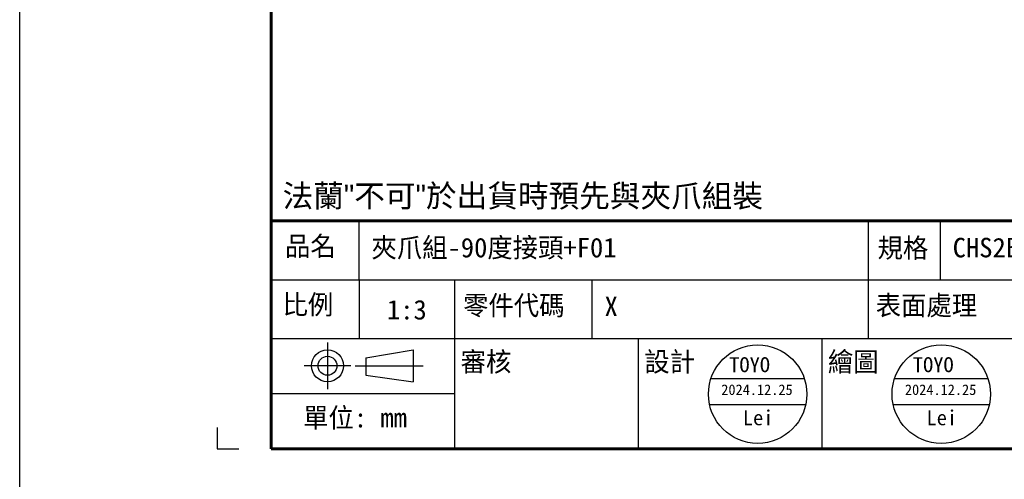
# Model space of a CAD drawing. Header units: inches. Extents: x 0 to 6721, y -3375 to 1330.
# Tile 79 of 198: x 4436 to 4831, y -1209 to -1025. Entities that reach past the tile are written whole.
import ezdxf
from ezdxf.enums import TextEntityAlignment as Align

# ---------------------------------------------------------------- set-up
doc = ezdxf.new("R2010")
doc.units = ezdxf.units.IN
doc.header["$MEASUREMENT"] = 0
doc.linetypes.add('SLD-實線', pattern=[0])
doc.layers.add('AM_0', color=7, linetype='Continuous', lineweight=30)
doc.layers.add('BORDER', color=7, linetype='Continuous')
doc.layers.add('圖框', color=7, linetype='SLD-實線')
doc.styles.get("Standard").update_dxf_attribs({"font": 'arial.ttf'})
doc.styles.add('標題欄', font='txt')

# ---------------------------------------------------------------- blocks, each defined once
blk = doc.blocks.new('A4橫')
at = {"color": 123}
blk.add_lwpolyline([(4724.32, 1173.75), (4724.32, 1170.89), (4727.18, 1170.89)], dxfattribs=at)
at = {"layer": 'BORDER', "color": 123, "linetype": 'Continuous', "lineweight": 60, "ltscale": 25.4}
for p, q in [((4731.53, 1453.75), (4731.53, 1170.89)), ((4731.53, 1201.3), (4917.11, 1201.3)), ((4731.53, 1170.89), (4924.32, 1170.89))]:
    blk.add_line(p, q, dxfattribs=at)
at = {"layer": 'BORDER', "color": 60, "linetype": 'Continuous', "ltscale": 25.4}
for p, q in [((4743.27, 1193.45), (4743.27, 1201.3)), ((4811.29, 1193.45), (4811.29, 1201.3)), ((4820.89, 1193.45), (4820.89, 1201.3)), ((4731.53, 1193.45), (4917.11, 1193.45)), ((4743.27, 1193.45), (4743.27, 1185.61)), ((4756.06, 1185.61), (4756.06, 1193.45)), ((4774.39, 1185.61), (4774.39, 1193.45)), ((4811.29, 1185.61), (4811.29, 1193.45)), ((4731.53, 1185.61), (4917.11, 1185.61)), ((4756.06, 1170.89), (4756.06, 1185.61)), ((4780.58, 1170.89), (4780.58, 1185.61)), ((4805.1, 1170.89), (4805.1, 1185.61)), ((4731.53, 1178.25), (4756.06, 1178.25)), ((4731.53, 1170.89), (4917.11, 1170.89))]:
    blk.add_line(p, q, dxfattribs=at)
at = {"layer": 'BORDER', "color": 4, "linetype": 'Continuous', "ltscale": 25.4}
for p, q in [((4739.03, 1185.08), (4739.03, 1178.86)), ((4742.14, 1181.97), (4735.92, 1181.97)), ((4742.71, 1181.97), (4751.83, 1181.97))]:
    blk.add_line(p, q, dxfattribs=at)
at = {"layer": 'BORDER', "color": 7, "linetype": 'Continuous', "ltscale": 25.4}
for p, q in [((4744.15, 1183.02), (4750.49, 1184.09)), ((4750.49, 1184.09), (4750.49, 1179.84)), ((4744.15, 1183.02), (4744.15, 1180.71)), ((4744.15, 1180.71), (4750.49, 1179.84))]:
    blk.add_line(p, q, dxfattribs=at)
for radius in [2.13, 1.26]:
    blk.add_circle((4739.03, 1181.97), radius, dxfattribs=at)
at = {"layer": '圖框', "style": '標題欄'}
for s, p in [('品名', (4733.36, 1199.24)), ('規格', (4812.49, 1199)), ('比例', (4733.04, 1191.44)), ('零件代碼', (4757.14, 1191.33)), ('表面處理', (4812.25, 1191.33)), ('審核', (4756.81, 1183.81)), ('設計', (4781.34, 1183.81)), ('繪圖', (4805.86, 1183.81)), ('單位: mm', (4735.78, 1176.34))]:
    blk.add_text(s, height=2.605, dxfattribs=at).set_placement(p, align=Align.TOP_LEFT)

msp = doc.modelspace()

# ---------------------------------------------------------------- linework, layer by layer
at = {"color": 1}
for p, q in [((4713.194, -1168.295), (4750.564, -1168.295)), ((4786.766, -1168.295), (4824.136, -1168.295)), ((4712.6, -1178.733), (4751.159, -1178.733)), ((4786.171, -1178.733), (4824.73, -1178.733))]:
    msp.add_line(p, q, dxfattribs=at)
at = {"color": 4}
msp.add_lwpolyline([(4436.223, 789.318), (5216.223, 789.318), (5216.223, -3374.682), (4436.223, -3374.682)], close=True, dxfattribs=at)
at = {"color": 1}
for centre in [(4731.879, -1174.595), (4805.451, -1174.595)]:
    msp.add_circle(centre, 19.719, dxfattribs=at)

# ---------------------------------------------------------------- block references
at = {"xscale": 3, "yscale": 3, "zscale": 3}
msp.add_blockref('A4橫', (-9657.563, -4709.142), dxfattribs=at)

# ---------------------------------------------------------------- texts
at = {"layer": 'AM_0', "insert": (4541.538, -1100.739), "char_height": 9, "attachment_point": 7}
msp.add_mtext_dynamic_manual_height_columns('{\\fPMingLiU|b0|i0|c136|p18;法蘭"不可"於出貨時預先與夾爪組裝}', width=218.23164, gutter_width=1, heights=[0], dxfattribs=at)
at = {"layer": '圖框', "color": 1, "style": '標題欄'}
for s, height, p in [('夾爪組-90度接頭+F01', 7.81579, (4577.157, -1112.007)), ('CHS2B-S68-WW-F01', 7.81579, (4810.022, -1112.007)), ('X', 7.816, (4670.531, -1135.55)), ('TOYO', 6.0074, (4720.489, -1159.802)), ('TOYO', 6.0074, (4794.061, -1159.802))]:
    msp.add_text(s, height=height, dxfattribs=at).set_placement(p, align=Align.TOP_LEFT)
at = {"layer": '圖框', "style": '標題欄'}
msp.add_text('1:3', height=7.8158, dxfattribs=at).set_placement((4583.35, -1136.887), align=Align.TOP_LEFT)
at = {"layer": '圖框', "color": 1, "style": '標題欄'}
for s, height, p in [('2024.12.25', 4.2052, (4731.607, -1172.819)), ('2024.12.25', 4.2052, (4805.178, -1172.819)), ('Lei', 6.0074, (4732.082, -1184.051)), ('Lei', 6.0074, (4805.653, -1184.051))]:
    msp.add_text(s, height=height, dxfattribs=at).set_placement(p, align=Align.MIDDLE_CENTER)

doc.saveas('drawing.dxf')
